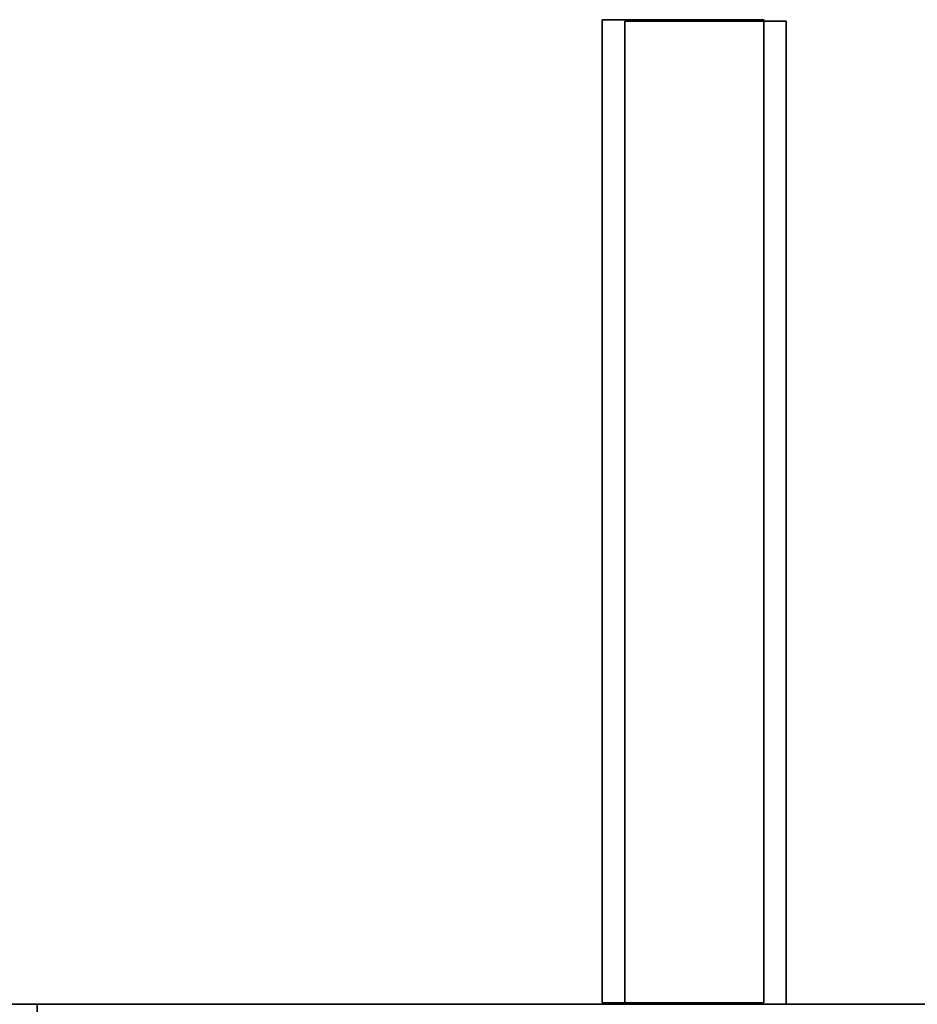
# Model space of a CAD drawing. Header units: millimetres. Extents: x -35 to 33166, y -35 to 31591.
# Tile 24 of 100: x 444 to 582, y 1755 to 1907. Entities that reach past the tile are written whole.
import ezdxf

# ---------------------------------------------------------------- set-up
doc = ezdxf.new("R2010")
doc.units = ezdxf.units.MM
doc.header["$LTSCALE"] = 25.4
doc.layers.get('0').update_dxf_attribs({"true_color": 0xffffff})
doc.layers.add('ICF - L1', color=7, linetype='Continuous', true_color=0xb4b464)
doc.layers.add('ICF - L2', color=7, linetype='Continuous', true_color=0x64ff64)

# ---------------------------------------------------------------- blocks, each defined once
blk = doc.blocks.new('Group8182')
for p, q in [((-887.3, -254, 0), (-887.3, -355.6, 0)), ((-887.3, -254, 0), (-254, -254, 0)), ((-887.3, -254, 457.2), (-254, -254, 457.2)), ((-887.3, -355.6, 457.2), (-887.3, -254, 457.2)), ((-887.3, -254, 457.2), (-887.3, -254, 0))]:
    blk.add_line(p, q)
blk = doc.blocks.new('Group8184')
for p, q in [((-799.9, -253.75, 144.68), (-799.9, -101.6, 144.68)), ((-799.9, -101.6, 144.68), (-799.9, -101.6, 51)), ((-799.9, -101.6, 51), (-799.9, -253.75, 51)), ((-799.9, -101.6, 51), (-774.9, -101.6, 51)), ((-774.9, -101.6, 144.68), (-799.9, -101.6, 144.68)), ((-774.9, -253.75, 51), (-774.9, -101.6, 51)), ((-774.9, -101.6, 51), (-774.9, -101.6, 144.68)), ((-774.9, -101.6, 144.68), (-774.9, -253.75, 144.68)), ((-799.9, -253.75, 51), (-799.9, -253.75, 144.68)), ((-774.9, -253.75, 51), (-799.9, -253.75, 51)), ((-799.9, -253.75, 144.68), (-774.9, -253.75, 144.68)), ((-774.9, -253.75, 144.68), (-774.9, -253.75, 51))]:
    blk.add_line(p, q)
blk = doc.blocks.new('Group8185')
for p, q in [((-799.9, -253.75, 405.8), (-799.9, -101.6, 405.8)), ((-799.9, -101.6, 405.8), (-799.9, -101.6, 312.12)), ((-799.9, -101.6, 312.12), (-799.9, -253.75, 312.12)), ((-799.9, -101.6, 312.12), (-774.9, -101.6, 312.12)), ((-774.9, -101.6, 405.8), (-799.9, -101.6, 405.8)), ((-774.9, -253.75, 312.12), (-774.9, -101.6, 312.12)), ((-774.9, -101.6, 312.12), (-774.9, -101.6, 405.8)), ((-774.9, -101.6, 405.8), (-774.9, -253.75, 405.8)), ((-799.9, -253.75, 312.12), (-799.9, -253.75, 405.8)), ((-774.9, -253.75, 312.12), (-799.9, -253.75, 312.12)), ((-799.9, -253.75, 405.8), (-774.9, -253.75, 405.8)), ((-774.9, -253.75, 405.8), (-774.9, -253.75, 312.12))]:
    blk.add_line(p, q)
blk = doc.blocks.new('6XR35_90_C_FC_344suk_MSG')
for name in ['Group8184', 'Group8185', 'Group8182']:
    blk.add_blockref(name, (0, 0))
blk = doc.blocks.new('Group6867')
for p, q in [((-596.7, -253.75, 405.8), (-596.7, -101.6, 405.8)), ((-596.7, -101.6, 405.8), (-596.7, -101.6, 312.12)), ((-596.7, -101.6, 312.12), (-596.7, -253.75, 312.12)), ((-596.7, -101.6, 312.12), (-571.7, -101.6, 312.12)), ((-571.7, -101.6, 405.8), (-596.7, -101.6, 405.8)), ((-571.7, -253.75, 312.12), (-571.7, -101.6, 312.12)), ((-571.7, -101.6, 312.12), (-571.7, -101.6, 405.8)), ((-571.7, -101.6, 405.8), (-571.7, -253.75, 405.8)), ((-596.7, -253.75, 312.12), (-596.7, -253.75, 405.8)), ((-571.7, -253.75, 312.12), (-596.7, -253.75, 312.12)), ((-596.7, -253.75, 405.8), (-571.7, -253.75, 405.8)), ((-571.7, -253.75, 405.8), (-571.7, -253.75, 312.12))]:
    blk.add_line(p, q)
blk = doc.blocks.new('Group6868')
for p, q in [((-596.7, -253.75, 144.68), (-596.7, -101.6, 144.68)), ((-596.7, -101.6, 144.68), (-596.7, -101.6, 51)), ((-596.7, -101.6, 51), (-596.7, -253.75, 51)), ((-596.7, -101.6, 51), (-571.7, -101.6, 51)), ((-571.7, -101.6, 144.68), (-596.7, -101.6, 144.68)), ((-571.7, -253.75, 51), (-571.7, -101.6, 51)), ((-571.7, -101.6, 51), (-571.7, -101.6, 144.68)), ((-571.7, -101.6, 144.68), (-571.7, -253.75, 144.68)), ((-596.7, -253.75, 51), (-596.7, -253.75, 144.68)), ((-571.7, -253.75, 51), (-596.7, -253.75, 51)), ((-596.7, -253.75, 144.68), (-571.7, -253.75, 144.68)), ((-571.7, -253.75, 144.68), (-571.7, -253.75, 51))]:
    blk.add_line(p, q)
blk = doc.blocks.new('6XR35_90_C_FC_509mcb')
for name in ['Group6867', 'Group6868']:
    blk.add_blockref(name, (0, 0))
blk = doc.blocks.new('Group7431')
for p, q in [((-596.7, -253.75, 405.8), (-596.7, -101.6, 405.8)), ((-596.7, -101.6, 405.8), (-596.7, -101.6, 312.12)), ((-596.7, -101.6, 312.12), (-596.7, -253.75, 312.12)), ((-596.7, -101.6, 312.12), (-571.7, -101.6, 312.12)), ((-571.7, -101.6, 405.8), (-596.7, -101.6, 405.8)), ((-571.7, -253.75, 312.12), (-571.7, -101.6, 312.12)), ((-571.7, -101.6, 312.12), (-571.7, -101.6, 405.8)), ((-571.7, -101.6, 405.8), (-571.7, -253.75, 405.8)), ((-596.7, -253.75, 312.12), (-596.7, -253.75, 405.8)), ((-571.7, -253.75, 312.12), (-596.7, -253.75, 312.12)), ((-596.7, -253.75, 405.8), (-571.7, -253.75, 405.8)), ((-571.7, -253.75, 405.8), (-571.7, -253.75, 312.12))]:
    blk.add_line(p, q)
blk = doc.blocks.new('Group7432')
for p, q in [((-596.7, -253.75, 144.68), (-596.7, -101.6, 144.68)), ((-596.7, -101.6, 144.68), (-596.7, -101.6, 51)), ((-596.7, -101.6, 51), (-596.7, -253.75, 51)), ((-596.7, -101.6, 51), (-571.7, -101.6, 51)), ((-571.7, -101.6, 144.68), (-596.7, -101.6, 144.68)), ((-571.7, -253.75, 51), (-571.7, -101.6, 51)), ((-571.7, -101.6, 51), (-571.7, -101.6, 144.68)), ((-571.7, -101.6, 144.68), (-571.7, -253.75, 144.68)), ((-596.7, -253.75, 51), (-596.7, -253.75, 144.68)), ((-571.7, -253.75, 51), (-596.7, -253.75, 51)), ((-596.7, -253.75, 144.68), (-571.7, -253.75, 144.68)), ((-571.7, -253.75, 144.68), (-571.7, -253.75, 51))]:
    blk.add_line(p, q)
blk = doc.blocks.new('6XR35_90_C_FC_77i85d')
for name in ['Group7431', 'Group7432']:
    blk.add_blockref(name, (0, 0))
blk = doc.blocks.new('Group8684')
for p, q in [((-887.3, -254, 0), (-887.3, -355.6, 0)), ((-887.3, -254, 0), (-254, -254, 0)), ((-887.3, -254, 457.2), (-254, -254, 457.2)), ((-887.3, -355.6, 457.2), (-887.3, -254, 457.2)), ((-887.3, -254, 457.2), (-887.3, -254, 0))]:
    blk.add_line(p, q)
blk = doc.blocks.new('Group8686')
for p, q in [((-799.9, -253.75, 144.68), (-799.9, -101.6, 144.68)), ((-799.9, -101.6, 144.68), (-799.9, -101.6, 51)), ((-799.9, -101.6, 51), (-799.9, -253.75, 51)), ((-799.9, -101.6, 51), (-774.9, -101.6, 51)), ((-774.9, -101.6, 144.68), (-799.9, -101.6, 144.68)), ((-774.9, -253.75, 51), (-774.9, -101.6, 51)), ((-774.9, -101.6, 51), (-774.9, -101.6, 144.68)), ((-774.9, -101.6, 144.68), (-774.9, -253.75, 144.68)), ((-799.9, -253.75, 51), (-799.9, -253.75, 144.68)), ((-774.9, -253.75, 51), (-799.9, -253.75, 51)), ((-799.9, -253.75, 144.68), (-774.9, -253.75, 144.68)), ((-774.9, -253.75, 144.68), (-774.9, -253.75, 51))]:
    blk.add_line(p, q)
blk = doc.blocks.new('Group8687')
for p, q in [((-799.9, -253.75, 405.8), (-799.9, -101.6, 405.8)), ((-799.9, -101.6, 405.8), (-799.9, -101.6, 312.12)), ((-799.9, -101.6, 312.12), (-799.9, -253.75, 312.12)), ((-799.9, -101.6, 312.12), (-774.9, -101.6, 312.12)), ((-774.9, -101.6, 405.8), (-799.9, -101.6, 405.8)), ((-774.9, -253.75, 312.12), (-774.9, -101.6, 312.12)), ((-774.9, -101.6, 312.12), (-774.9, -101.6, 405.8)), ((-774.9, -101.6, 405.8), (-774.9, -253.75, 405.8)), ((-799.9, -253.75, 312.12), (-799.9, -253.75, 405.8)), ((-774.9, -253.75, 312.12), (-799.9, -253.75, 312.12)), ((-799.9, -253.75, 405.8), (-774.9, -253.75, 405.8)), ((-774.9, -253.75, 405.8), (-774.9, -253.75, 312.12))]:
    blk.add_line(p, q)
blk = doc.blocks.new('6XR35_90_C_FC_cfhkf9_MSG')
for name in ['Group8686', 'Group8687', 'Group8684']:
    blk.add_blockref(name, (0, 0))
blk = doc.blocks.new('Group#1655')
for p, q in [((-596.7, -253.75, 405.8), (-596.7, -101.6, 405.8)), ((-596.7, -101.6, 405.8), (-596.7, -101.6, 312.12)), ((-596.7, -101.6, 312.12), (-596.7, -253.75, 312.12)), ((-596.7, -101.6, 312.12), (-571.7, -101.6, 312.12)), ((-571.7, -101.6, 405.8), (-596.7, -101.6, 405.8)), ((-571.7, -253.75, 312.12), (-571.7, -101.6, 312.12)), ((-571.7, -101.6, 312.12), (-571.7, -101.6, 405.8)), ((-571.7, -101.6, 405.8), (-571.7, -253.75, 405.8)), ((-596.7, -253.75, 312.12), (-596.7, -253.75, 405.8)), ((-571.7, -253.75, 312.12), (-596.7, -253.75, 312.12)), ((-596.7, -253.75, 405.8), (-571.7, -253.75, 405.8)), ((-571.7, -253.75, 405.8), (-571.7, -253.75, 312.12))]:
    blk.add_line(p, q)
blk = doc.blocks.new('Group#1656')
for p, q in [((-596.7, -253.75, 144.68), (-596.7, -101.6, 144.68)), ((-596.7, -101.6, 144.68), (-596.7, -101.6, 51)), ((-596.7, -101.6, 51), (-596.7, -253.75, 51)), ((-596.7, -101.6, 51), (-571.7, -101.6, 51)), ((-571.7, -101.6, 144.68), (-596.7, -101.6, 144.68)), ((-571.7, -253.75, 51), (-571.7, -101.6, 51)), ((-571.7, -101.6, 51), (-571.7, -101.6, 144.68)), ((-571.7, -101.6, 144.68), (-571.7, -253.75, 144.68)), ((-596.7, -253.75, 51), (-596.7, -253.75, 144.68)), ((-571.7, -253.75, 51), (-596.7, -253.75, 51)), ((-596.7, -253.75, 144.68), (-571.7, -253.75, 144.68)), ((-571.7, -253.75, 144.68), (-571.7, -253.75, 51))]:
    blk.add_line(p, q)
blk = doc.blocks.new('6XR35_90_C_FC_d4u64z_MSG')
for name in ['Group#1655', 'Group#1656']:
    blk.add_blockref(name, (0, 0))
blk = doc.blocks.new('Group9322')
for p, q in [((-887.3, -254, 0), (-887.3, -355.6, 0)), ((-887.3, -254, 0), (-254, -254, 0)), ((-887.3, -355.6, 457.2), (-887.3, -254, 457.2)), ((-887.3, -254, 457.2), (-887.3, -254, 0)), ((-887.3, -254, 457.2), (-254, -254, 457.2))]:
    blk.add_line(p, q)
blk = doc.blocks.new('Group9324')
for p, q in [((-799.9, -253.75, 144.68), (-799.9, -101.6, 144.68)), ((-799.9, -101.6, 144.68), (-799.9, -101.6, 51)), ((-799.9, -101.6, 51), (-799.9, -253.75, 51)), ((-799.9, -101.6, 51), (-774.9, -101.6, 51)), ((-774.9, -101.6, 144.68), (-799.9, -101.6, 144.68)), ((-774.9, -253.75, 51), (-774.9, -101.6, 51)), ((-774.9, -101.6, 51), (-774.9, -101.6, 144.68)), ((-774.9, -101.6, 144.68), (-774.9, -253.75, 144.68)), ((-799.9, -253.75, 51), (-799.9, -253.75, 144.68)), ((-774.9, -253.75, 51), (-799.9, -253.75, 51)), ((-799.9, -253.75, 144.68), (-774.9, -253.75, 144.68)), ((-774.9, -253.75, 144.68), (-774.9, -253.75, 51))]:
    blk.add_line(p, q)
blk = doc.blocks.new('Group9325')
for p, q in [((-799.9, -253.75, 405.8), (-799.9, -101.6, 405.8)), ((-799.9, -101.6, 405.8), (-799.9, -101.6, 312.12)), ((-799.9, -101.6, 312.12), (-799.9, -253.75, 312.12)), ((-799.9, -101.6, 312.12), (-774.9, -101.6, 312.12)), ((-774.9, -101.6, 405.8), (-799.9, -101.6, 405.8)), ((-774.9, -253.75, 312.12), (-774.9, -101.6, 312.12)), ((-774.9, -101.6, 312.12), (-774.9, -101.6, 405.8)), ((-774.9, -101.6, 405.8), (-774.9, -253.75, 405.8)), ((-799.9, -253.75, 312.12), (-799.9, -253.75, 405.8)), ((-774.9, -253.75, 312.12), (-799.9, -253.75, 312.12)), ((-799.9, -253.75, 405.8), (-774.9, -253.75, 405.8)), ((-774.9, -253.75, 405.8), (-774.9, -253.75, 312.12))]:
    blk.add_line(p, q)
blk = doc.blocks.new('6XR35_90_C_FC_fq9qh7_MSG')
for name in ['Group9324', 'Group9325', 'Group9322']:
    blk.add_blockref(name, (0, 0))
blk = doc.blocks.new('Group7535')
for p, q in [((-596.7, -253.75, 405.8), (-596.7, -101.6, 405.8)), ((-596.7, -101.6, 405.8), (-596.7, -101.6, 312.12)), ((-596.7, -101.6, 312.12), (-596.7, -253.75, 312.12)), ((-596.7, -101.6, 312.12), (-571.7, -101.6, 312.12)), ((-571.7, -101.6, 405.8), (-596.7, -101.6, 405.8)), ((-571.7, -253.75, 312.12), (-571.7, -101.6, 312.12)), ((-571.7, -101.6, 312.12), (-571.7, -101.6, 405.8)), ((-571.7, -101.6, 405.8), (-571.7, -253.75, 405.8)), ((-596.7, -253.75, 312.12), (-596.7, -253.75, 405.8)), ((-571.7, -253.75, 312.12), (-596.7, -253.75, 312.12)), ((-596.7, -253.75, 405.8), (-571.7, -253.75, 405.8)), ((-571.7, -253.75, 405.8), (-571.7, -253.75, 312.12))]:
    blk.add_line(p, q)
blk = doc.blocks.new('Group7536')
for p, q in [((-596.7, -253.75, 144.68), (-596.7, -101.6, 144.68)), ((-596.7, -101.6, 144.68), (-596.7, -101.6, 51)), ((-596.7, -101.6, 51), (-596.7, -253.75, 51)), ((-596.7, -101.6, 51), (-571.7, -101.6, 51)), ((-571.7, -101.6, 144.68), (-596.7, -101.6, 144.68)), ((-571.7, -253.75, 51), (-571.7, -101.6, 51)), ((-571.7, -101.6, 51), (-571.7, -101.6, 144.68)), ((-571.7, -101.6, 144.68), (-571.7, -253.75, 144.68)), ((-596.7, -253.75, 51), (-596.7, -253.75, 144.68)), ((-571.7, -253.75, 51), (-596.7, -253.75, 51)), ((-596.7, -253.75, 144.68), (-571.7, -253.75, 144.68)), ((-571.7, -253.75, 144.68), (-571.7, -253.75, 51))]:
    blk.add_line(p, q)
blk = doc.blocks.new('6XR35_90_C_FC_4q0dcm')
for name in ['Group7535', 'Group7536']:
    blk.add_blockref(name, (0, 0))
blk = doc.blocks.new('Group#4047')
for p, q in [((-887.3, -254, 0), (-887.3, -355.6, 0)), ((-887.3, -254, 0), (-254, -254, 0)), ((-254, -254, 457.2), (-887.3, -254, 457.2)), ((-887.3, -355.6, 457.2), (-887.3, -254, 457.2)), ((-887.3, -254, 457.2), (-887.3, -254, 0))]:
    blk.add_line(p, q)
blk = doc.blocks.new('Group#4049')
for p, q in [((-774.9, -101.6, 98.33), (-799.9, -101.6, 98.33)), ((-799.9, -101.6, 98.33), (-799.9, -253.75, 98.33)), ((-799.9, -253.75, 51), (-799.9, -101.6, 51)), ((-799.9, -101.6, 51), (-774.9, -101.6, 51)), ((-799.9, -101.6, 98.33), (-799.9, -101.6, 51)), ((-774.9, -253.75, 98.33), (-774.9, -101.6, 98.33)), ((-774.9, -253.75, 51), (-774.9, -101.6, 51)), ((-774.9, -101.6, 98.33), (-774.9, -101.6, 51)), ((-799.9, -253.75, 98.33), (-774.9, -253.75, 98.33)), ((-799.9, -253.75, 51), (-774.9, -253.75, 51)), ((-799.9, -253.75, 98.33), (-799.9, -253.75, 51)), ((-774.9, -253.75, 98.33), (-774.9, -253.75, 51))]:
    blk.add_line(p, q)
blk = doc.blocks.new('Group#4050')
for p, q in [((-799.9, -253.75, 405.8), (-799.9, -101.6, 405.8)), ((-799.9, -101.6, 405.8), (-799.9, -101.6, 312.12)), ((-799.9, -101.6, 312.12), (-799.9, -253.75, 312.12)), ((-799.9, -101.6, 312.12), (-774.9, -101.6, 312.12)), ((-774.9, -101.6, 405.8), (-799.9, -101.6, 405.8)), ((-774.9, -253.75, 312.12), (-774.9, -101.6, 312.12)), ((-774.9, -101.6, 312.12), (-774.9, -101.6, 405.8)), ((-774.9, -101.6, 405.8), (-774.9, -253.75, 405.8)), ((-799.9, -253.75, 312.12), (-799.9, -253.75, 405.8)), ((-774.9, -253.75, 312.12), (-799.9, -253.75, 312.12)), ((-799.9, -253.75, 405.8), (-774.9, -253.75, 405.8)), ((-774.9, -253.75, 405.8), (-774.9, -253.75, 312.12))]:
    blk.add_line(p, q)
blk = doc.blocks.new('6XR35_90_C_FC_5zh6tw_MSG')
for name in ['Group#4049', 'Group#4050', 'Group#4047']:
    blk.add_blockref(name, (0, 0))
blk = doc.blocks.new('Group#4057')
for p, q in [((-101.6, -480.8, 0), (-101.6, -227.96, 0)), ((-101.6, -227.96, 457.2), (-101.6, -480.8, 457.2)), ((-101.6, -480.8, 0), (0, -480.8, 0)), ((0, -480.8, 457.2), (-101.6, -480.8, 457.2)), ((-101.6, -480.8, 457.2), (-101.6, -480.8, 0))]:
    blk.add_line(p, q)
blk = doc.blocks.new('6XR35_90_C_FC_bkmqyu_MSG')
blk.add_blockref('Group#4057', (0, 0))
blk = doc.blocks.new('Group3573')
at = {"layer": 'ICF - L1', "extrusion": (0, 0, -1), "zscale": -1, "rotation": 270}
blk.add_blockref('6XR35_90_C_FC_bkmqyu_MSG', (34.59, 1652.92, -3100.4), dxfattribs=at)
at = {"layer": 'ICF - L1', "rotation": 180}
for name, p in [('6XR35_90_C_FC_509mcb', (-34.59, 1652.92, -100)), ('6XR35_90_C_FC_77i85d', (-34.59, 1652.92, 814.4)), ('6XR35_90_C_FC_d4u64z_MSG', (-34.59, 1652.92, 1728.8)), ('6XR35_90_C_FC_4q0dcm', (-34.59, 1652.92, 2643.2))]:
    blk.add_blockref(name, p, dxfattribs=at)
at = {"layer": 'ICF - L1'}
for name, p in [('6XR35_90_C_FC_344suk_MSG', (1333.51, 2008.52, 357.2)), ('6XR35_90_C_FC_cfhkf9_MSG', (1333.51, 2008.52, 1271.6)), ('6XR35_90_C_FC_fq9qh7_MSG', (1333.51, 2008.52, 2186)), ('6XR35_90_C_FC_5zh6tw_MSG', (1333.51, 2008.52, 3100.4))]:
    blk.add_blockref(name, p, dxfattribs=at)
blk = doc.blocks.new('Group8628')
for p, q in [((-596.7, -253.75, 405.8), (-596.7, -101.6, 405.8)), ((-596.7, -101.6, 405.8), (-596.7, -101.6, 312.12)), ((-596.7, -101.6, 312.12), (-596.7, -253.75, 312.12)), ((-596.7, -101.6, 312.12), (-571.7, -101.6, 312.12)), ((-571.7, -101.6, 405.8), (-596.7, -101.6, 405.8)), ((-571.7, -253.75, 312.12), (-571.7, -101.6, 312.12)), ((-571.7, -101.6, 312.12), (-571.7, -101.6, 405.8)), ((-571.7, -101.6, 405.8), (-571.7, -253.75, 405.8)), ((-596.7, -253.75, 312.12), (-596.7, -253.75, 405.8)), ((-571.7, -253.75, 312.12), (-596.7, -253.75, 312.12)), ((-596.7, -253.75, 405.8), (-571.7, -253.75, 405.8)), ((-571.7, -253.75, 405.8), (-571.7, -253.75, 312.12))]:
    blk.add_line(p, q)
blk = doc.blocks.new('Group#2496')
for p, q in [((-596.7, -253.75, 144.68), (-596.7, -101.6, 144.68)), ((-596.7, -101.6, 144.68), (-596.7, -101.6, 51)), ((-596.7, -101.6, 51), (-596.7, -253.75, 51)), ((-596.7, -101.6, 51), (-571.7, -101.6, 51)), ((-571.7, -101.6, 144.68), (-596.7, -101.6, 144.68)), ((-571.7, -253.75, 51), (-571.7, -101.6, 51)), ((-571.7, -101.6, 51), (-571.7, -101.6, 144.68)), ((-571.7, -101.6, 144.68), (-571.7, -253.75, 144.68)), ((-596.7, -253.75, 51), (-596.7, -253.75, 144.68)), ((-571.7, -253.75, 51), (-596.7, -253.75, 51)), ((-596.7, -253.75, 144.68), (-571.7, -253.75, 144.68)), ((-571.7, -253.75, 144.68), (-571.7, -253.75, 51))]:
    blk.add_line(p, q)
blk = doc.blocks.new('6XR35_90_C#3_FC_evu4t6')
for name in ['Group8628', 'Group#2496']:
    blk.add_blockref(name, (0, 0))
blk = doc.blocks.new('Group8106')
for p, q in [((-596.7, -253.75, 405.8), (-596.7, -101.6, 405.8)), ((-596.7, -101.6, 405.8), (-596.7, -101.6, 312.12)), ((-596.7, -101.6, 312.12), (-596.7, -253.75, 312.12)), ((-596.7, -101.6, 312.12), (-571.7, -101.6, 312.12)), ((-571.7, -101.6, 405.8), (-596.7, -101.6, 405.8)), ((-571.7, -253.75, 312.12), (-571.7, -101.6, 312.12)), ((-571.7, -101.6, 312.12), (-571.7, -101.6, 405.8)), ((-571.7, -101.6, 405.8), (-571.7, -253.75, 405.8)), ((-596.7, -253.75, 312.12), (-596.7, -253.75, 405.8)), ((-571.7, -253.75, 312.12), (-596.7, -253.75, 312.12)), ((-596.7, -253.75, 405.8), (-571.7, -253.75, 405.8)), ((-571.7, -253.75, 405.8), (-571.7, -253.75, 312.12))]:
    blk.add_line(p, q)
blk = doc.blocks.new('Group#400')
for p, q in [((-596.7, -253.75, 144.68), (-596.7, -101.6, 144.68)), ((-596.7, -101.6, 144.68), (-596.7, -101.6, 51)), ((-596.7, -101.6, 51), (-596.7, -253.75, 51)), ((-596.7, -101.6, 51), (-571.7, -101.6, 51)), ((-571.7, -101.6, 144.68), (-596.7, -101.6, 144.68)), ((-571.7, -253.75, 51), (-571.7, -101.6, 51)), ((-571.7, -101.6, 51), (-571.7, -101.6, 144.68)), ((-571.7, -101.6, 144.68), (-571.7, -253.75, 144.68)), ((-596.7, -253.75, 51), (-596.7, -253.75, 144.68)), ((-571.7, -253.75, 51), (-596.7, -253.75, 51)), ((-596.7, -253.75, 144.68), (-571.7, -253.75, 144.68)), ((-571.7, -253.75, 144.68), (-571.7, -253.75, 51))]:
    blk.add_line(p, q)
blk = doc.blocks.new('6XR35_90_C#3_FC_83wsl9')
for name in ['Group8106', 'Group#400']:
    blk.add_blockref(name, (0, 0))
blk = doc.blocks.new('Group8390')
for p, q in [((-799.9, -253.75, 144.68), (-799.9, -101.6, 144.68)), ((-799.9, -101.6, 144.68), (-799.9, -101.6, 51)), ((-799.9, -101.6, 51), (-799.9, -253.75, 51)), ((-799.9, -101.6, 51), (-774.9, -101.6, 51)), ((-774.9, -101.6, 144.68), (-799.9, -101.6, 144.68)), ((-774.9, -253.75, 51), (-774.9, -101.6, 51)), ((-774.9, -101.6, 51), (-774.9, -101.6, 144.68)), ((-774.9, -101.6, 144.68), (-774.9, -253.75, 144.68)), ((-799.9, -253.75, 51), (-799.9, -253.75, 144.68)), ((-774.9, -253.75, 51), (-799.9, -253.75, 51)), ((-799.9, -253.75, 144.68), (-774.9, -253.75, 144.68)), ((-774.9, -253.75, 144.68), (-774.9, -253.75, 51))]:
    blk.add_line(p, q)
blk = doc.blocks.new('Group8391')
for p, q in [((-799.9, -253.75, 405.8), (-799.9, -101.6, 405.8)), ((-799.9, -101.6, 405.8), (-799.9, -101.6, 312.12)), ((-799.9, -101.6, 312.12), (-799.9, -253.75, 312.12)), ((-799.9, -101.6, 312.12), (-774.9, -101.6, 312.12)), ((-774.9, -101.6, 405.8), (-799.9, -101.6, 405.8)), ((-774.9, -253.75, 312.12), (-774.9, -101.6, 312.12)), ((-774.9, -101.6, 312.12), (-774.9, -101.6, 405.8)), ((-774.9, -101.6, 405.8), (-774.9, -253.75, 405.8)), ((-799.9, -253.75, 312.12), (-799.9, -253.75, 405.8)), ((-774.9, -253.75, 312.12), (-799.9, -253.75, 312.12)), ((-799.9, -253.75, 405.8), (-774.9, -253.75, 405.8)), ((-774.9, -253.75, 405.8), (-774.9, -253.75, 312.12))]:
    blk.add_line(p, q)
blk = doc.blocks.new('6XR35_90_C#3_FC_7uh0lm')
for name in ['Group8390', 'Group8391']:
    blk.add_blockref(name, (0, 0))
blk = doc.blocks.new('Group#2509')
for p, q in [((-799.9, -253.75, 144.68), (-799.9, -101.6, 144.68)), ((-799.9, -101.6, 144.68), (-799.9, -101.6, 51)), ((-799.9, -101.6, 51), (-799.9, -253.75, 51)), ((-799.9, -101.6, 51), (-774.9, -101.6, 51)), ((-774.9, -101.6, 144.68), (-799.9, -101.6, 144.68)), ((-774.9, -253.75, 51), (-774.9, -101.6, 51)), ((-774.9, -101.6, 51), (-774.9, -101.6, 144.68)), ((-774.9, -101.6, 144.68), (-774.9, -253.75, 144.68)), ((-799.9, -253.75, 51), (-799.9, -253.75, 144.68)), ((-774.9, -253.75, 51), (-799.9, -253.75, 51)), ((-799.9, -253.75, 144.68), (-774.9, -253.75, 144.68)), ((-774.9, -253.75, 144.68), (-774.9, -253.75, 51))]:
    blk.add_line(p, q)
blk = doc.blocks.new('Group8649')
for p, q in [((-799.9, -253.75, 405.8), (-799.9, -101.6, 405.8)), ((-799.9, -101.6, 405.8), (-799.9, -101.6, 312.12)), ((-799.9, -101.6, 312.12), (-799.9, -253.75, 312.12)), ((-799.9, -101.6, 312.12), (-774.9, -101.6, 312.12)), ((-774.9, -101.6, 405.8), (-799.9, -101.6, 405.8)), ((-774.9, -253.75, 312.12), (-774.9, -101.6, 312.12)), ((-774.9, -101.6, 312.12), (-774.9, -101.6, 405.8)), ((-774.9, -101.6, 405.8), (-774.9, -253.75, 405.8)), ((-799.9, -253.75, 312.12), (-799.9, -253.75, 405.8)), ((-774.9, -253.75, 312.12), (-799.9, -253.75, 312.12)), ((-799.9, -253.75, 405.8), (-774.9, -253.75, 405.8)), ((-774.9, -253.75, 405.8), (-774.9, -253.75, 312.12))]:
    blk.add_line(p, q)
blk = doc.blocks.new('6XR35_90_C#3_FC_dhg9op')
for name in ['Group#2509', 'Group8649']:
    blk.add_blockref(name, (0, 0))
blk = doc.blocks.new('Group#2554')
for p, q in [((-596.7, -253.75, 405.8), (-596.7, -101.6, 405.8)), ((-596.7, -101.6, 405.8), (-596.7, -101.6, 312.12)), ((-596.7, -101.6, 312.12), (-596.7, -253.75, 312.12)), ((-596.7, -101.6, 312.12), (-571.7, -101.6, 312.12)), ((-571.7, -101.6, 405.8), (-596.7, -101.6, 405.8)), ((-571.7, -253.75, 312.12), (-571.7, -101.6, 312.12)), ((-571.7, -101.6, 312.12), (-571.7, -101.6, 405.8)), ((-571.7, -101.6, 405.8), (-571.7, -253.75, 405.8)), ((-596.7, -253.75, 312.12), (-596.7, -253.75, 405.8)), ((-571.7, -253.75, 312.12), (-596.7, -253.75, 312.12)), ((-596.7, -253.75, 405.8), (-571.7, -253.75, 405.8)), ((-571.7, -253.75, 405.8), (-571.7, -253.75, 312.12))]:
    blk.add_line(p, q)
blk = doc.blocks.new('Group#2555')
for p, q in [((-596.7, -253.75, 144.68), (-596.7, -101.6, 144.68)), ((-596.7, -101.6, 144.68), (-596.7, -101.6, 51)), ((-596.7, -101.6, 51), (-596.7, -253.75, 51)), ((-596.7, -101.6, 51), (-571.7, -101.6, 51)), ((-571.7, -101.6, 144.68), (-596.7, -101.6, 144.68)), ((-571.7, -253.75, 51), (-571.7, -101.6, 51)), ((-571.7, -101.6, 51), (-571.7, -101.6, 144.68)), ((-571.7, -101.6, 144.68), (-571.7, -253.75, 144.68)), ((-596.7, -253.75, 51), (-596.7, -253.75, 144.68)), ((-571.7, -253.75, 51), (-596.7, -253.75, 51)), ((-596.7, -253.75, 144.68), (-571.7, -253.75, 144.68)), ((-571.7, -253.75, 144.68), (-571.7, -253.75, 51))]:
    blk.add_line(p, q)
blk = doc.blocks.new('6XR35_90_C#3_FC_7mmclu')
for name in ['Group#2554', 'Group#2555']:
    blk.add_blockref(name, (0, 0))
blk = doc.blocks.new('Group#2566')
for p, q in [((-799.9, -253.75, 144.68), (-799.9, -101.6, 144.68)), ((-799.9, -101.6, 144.68), (-799.9, -101.6, 51)), ((-799.9, -101.6, 51), (-799.9, -253.75, 51)), ((-799.9, -101.6, 51), (-774.9, -101.6, 51)), ((-774.9, -101.6, 144.68), (-799.9, -101.6, 144.68)), ((-774.9, -253.75, 51), (-774.9, -101.6, 51)), ((-774.9, -101.6, 51), (-774.9, -101.6, 144.68)), ((-774.9, -101.6, 144.68), (-774.9, -253.75, 144.68)), ((-799.9, -253.75, 51), (-799.9, -253.75, 144.68)), ((-774.9, -253.75, 51), (-799.9, -253.75, 51)), ((-799.9, -253.75, 144.68), (-774.9, -253.75, 144.68)), ((-774.9, -253.75, 144.68), (-774.9, -253.75, 51))]:
    blk.add_line(p, q)
blk = doc.blocks.new('Group#2567')
for p, q in [((-799.9, -253.75, 405.8), (-799.9, -101.6, 405.8)), ((-799.9, -101.6, 405.8), (-799.9, -101.6, 312.12)), ((-799.9, -101.6, 312.12), (-799.9, -253.75, 312.12)), ((-799.9, -101.6, 312.12), (-774.9, -101.6, 312.12)), ((-774.9, -101.6, 405.8), (-799.9, -101.6, 405.8)), ((-774.9, -253.75, 312.12), (-774.9, -101.6, 312.12)), ((-774.9, -101.6, 312.12), (-774.9, -101.6, 405.8)), ((-774.9, -101.6, 405.8), (-774.9, -253.75, 405.8)), ((-799.9, -253.75, 312.12), (-799.9, -253.75, 405.8)), ((-774.9, -253.75, 312.12), (-799.9, -253.75, 312.12)), ((-799.9, -253.75, 405.8), (-774.9, -253.75, 405.8)), ((-774.9, -253.75, 405.8), (-774.9, -253.75, 312.12))]:
    blk.add_line(p, q)
blk = doc.blocks.new('6XR35_90_C#3_FC_8t9hml')
for name in ['Group#2566', 'Group#2567']:
    blk.add_blockref(name, (0, 0))
blk = doc.blocks.new('Group10467')
for p, q in [((-887.2, -101.6, 124.2), (-227.79, -101.6, 124.2)), ((-887.2, -101.6, 0), (-227.79, -101.6, 0))]:
    blk.add_line(p, q)
blk = doc.blocks.new('Group#4857')
for p, q in [((-571.7, -101.6, 124.2), (-596.7, -101.6, 124.2)), ((-596.7, -101.6, 124.2), (-596.7, -253.75, 124.2)), ((-596.7, -253.75, 51), (-596.7, -101.6, 51)), ((-596.7, -101.6, 51), (-571.7, -101.6, 51)), ((-596.7, -101.6, 124.2), (-596.7, -101.6, 51)), ((-571.7, -253.75, 124.2), (-571.7, -101.6, 124.2)), ((-571.7, -253.75, 51), (-571.7, -101.6, 51)), ((-571.7, -101.6, 124.2), (-571.7, -101.6, 51)), ((-596.7, -253.75, 124.2), (-571.7, -253.75, 124.2)), ((-596.7, -253.75, 51), (-571.7, -253.75, 51)), ((-596.7, -253.75, 124.2), (-596.7, -253.75, 51)), ((-571.7, -253.75, 124.2), (-571.7, -253.75, 51))]:
    blk.add_line(p, q)
blk = doc.blocks.new('6XR35_90_C#3_FC_9tgy21_MSG')
for name in ['Group10467', 'Group#4857']:
    blk.add_blockref(name, (0, 0))
blk = doc.blocks.new('Group3664')
at = {"layer": 'ICF - L2', "rotation": 180}
for name, p in [('6XR35_90_C#3_FC_evu4t6', (-34.59, 1652.92, 4472)), ('6XR35_90_C#3_FC_83wsl9', (-34.59, 1652.92, 3557.6)), ('6XR35_90_C#3_FC_7mmclu', (-34.59, 1652.92, 5386.4)), ('6XR35_90_C#3_FC_9tgy21_MSG', (-34.59, 1652.92, 6300.8))]:
    blk.add_blockref(name, p, dxfattribs=at)
at = {"layer": 'ICF - L2'}
for name, p in [('6XR35_90_C#3_FC_7uh0lm', (1333.51, 2008.52, 4014.8)), ('6XR35_90_C#3_FC_dhg9op', (1333.51, 2008.52, 4929.2)), ('6XR35_90_C#3_FC_8t9hml', (1333.51, 2008.52, 5843.6))]:
    blk.add_blockref(name, p, dxfattribs=at)

msp = doc.modelspace()

# ---------------------------------------------------------------- block references
for name in ['Group3573', 'Group3664']:
    msp.add_blockref(name, (0, 0))

doc.saveas('drawing.dxf')
